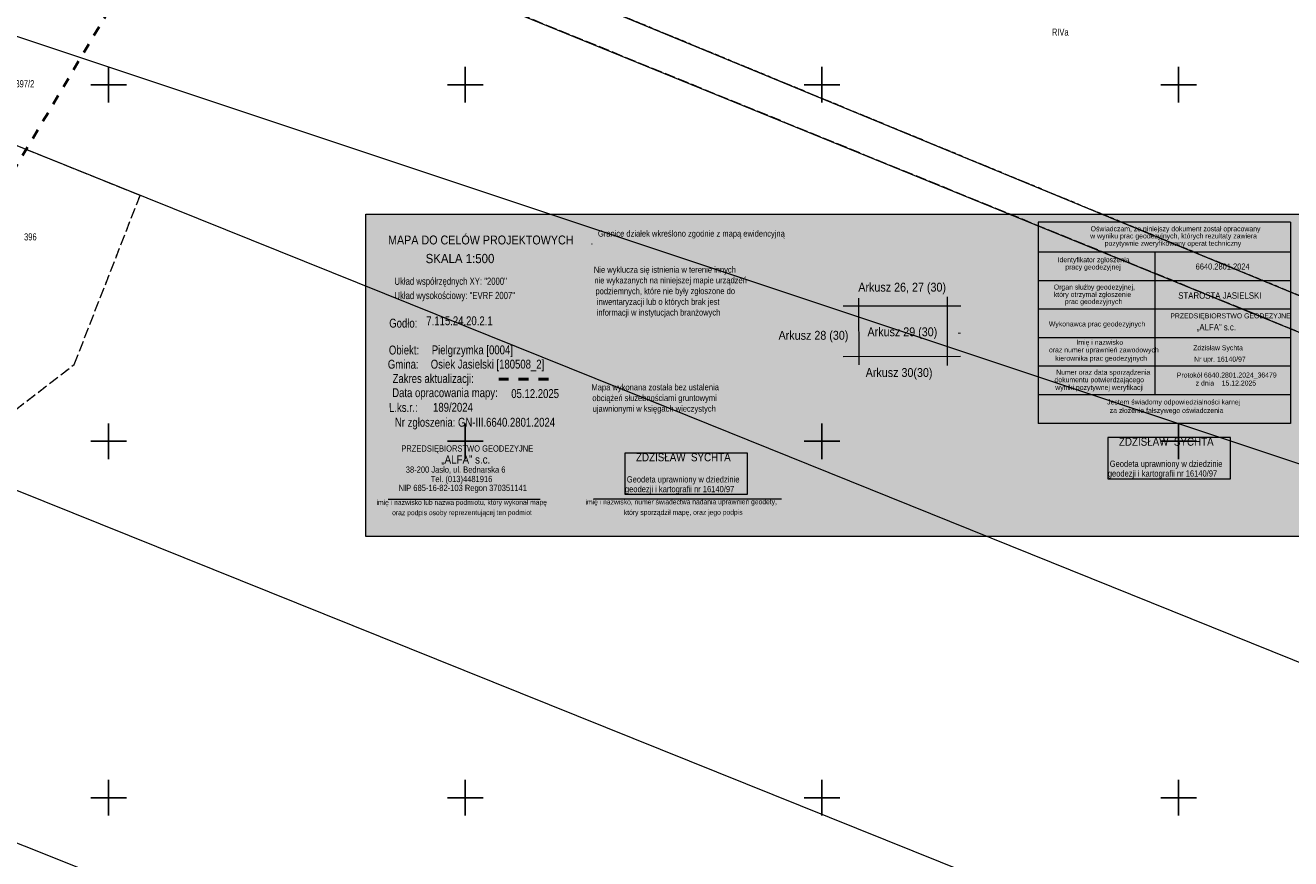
# Model space of a CAD drawing. Header units: metres. Extents: x 7523615 to 7533948, y 5492686 to 5502120.
# Tile 199 of 256: x 7531488 to 7531666, y 5496791 to 5496908. Entities that reach past the tile are written whole.
import ezdxf
from ezdxf.enums import TextEntityAlignment as Align

# ---------------------------------------------------------------- set-up
doc = ezdxf.new("R2010")
doc.units = ezdxf.units.M
for name, pattern in [('1.4_1.4', [2.8, 1.4, -1.4]), ('219-500', [0]), ('egkk-500', [2, 1.5, -0.5]), ('egug-500', [1, 0.5, -0.5])]:
    doc.linetypes.add(name, pattern=pattern)
doc.layers.get('0').update_dxf_attribs({"color": 2, "lineweight": 5})
doc.styles.get("Standard").update_dxf_attribs({"font": 'Working1250', "width": 0.75})

# ---------------------------------------------------------------- blocks, each defined once
blk = doc.blocks.new('203')
at = {"linetype": 'Continuous', "lineweight": 0}
h = blk.add_hatch(color=0, dxfattribs=at)
edge = h.paths.add_edge_path()
edge.add_arc((0, 0), 0.045, 0, 360)
blk = doc.blocks.new('RAMKA500K')
at = {"color": 0}
for p, q in [((0, 147.5), (0, 152.5)), ((50, 147.5), (50, 152.5)), ((300, 147.5), (300, 152.5)), ((350, 147.5), (350, 152.5)), ((400, 147.5), (400, 152.5)), ((0, 150), (2.5, 150)), ((47.5, 150), (52.5, 150)), ((297.5, 150), (302.5, 150)), ((347.5, 150), (352.5, 150)), ((397.5, 150), (400, 150)), ((0, 97.5), (0, 102.5)), ((50, 97.5), (50, 102.5)), ((300, 97.5), (300, 102.5)), ((350, 97.5), (350, 102.5)), ((400, 97.5), (400, 102.5)), ((0, 100), (2.5, 100)), ((47.5, 100), (52.5, 100)), ((297.5, 100), (302.5, 100)), ((347.5, 100), (352.5, 100)), ((397.5, 100), (400, 100)), ((0, 47.5), (0, 52.5)), ((50, 47.5), (50, 52.5)), ((300, 47.5), (300, 52.5)), ((350, 47.5), (350, 52.5)), ((400, 47.5), (400, 52.5)), ((0, 50), (2.5, 50)), ((47.5, 50), (52.5, 50)), ((297.5, 50), (302.5, 50)), ((347.5, 50), (352.5, 50)), ((397.5, 50), (400, 50))]:
    blk.add_line(p, q, dxfattribs=at)

msp = doc.modelspace()

# ---------------------------------------------------------------- hatches: boundary and pattern name
at = {"layer": 'Pieczątka na wyrysie', "linetype": 'CONTINUOUS', "lineweight": 13}
for points in [[(7531536.07, 5496836.63), (7531536.07, 5496881.83), (7531667.78, 5496881.83), (7531667.74, 5496836.63)], [(7531640.08, 5496844.75), (7531657.26, 5496844.75), (7531657.26, 5496850.51), (7531640.08, 5496850.51)], [(7531572.38, 5496842.57), (7531589.56, 5496842.57), (7531589.56, 5496848.32), (7531572.38, 5496848.32)]]:
    msp.add_hatch(color=0, dxfattribs=at).paths.add_polyline_path(points)

# ---------------------------------------------------------------- linework, layer by layer
at = {"layer": '217-kontur klasyfikacyjny', "color": 7, "linetype": 'egkk-500', "lineweight": 18, "flags": 128}
for points in [[(7531786.8, 5496816.38), (7531519.68, 5496925.38)], [(7531557.44, 5496915.68), (7531788.81, 5496820.08)], [(7531504.43, 5496884.49), (7531475.6, 5496896.09)], [(7531495.2, 5496860.78), (7531504.43, 5496884.49)], [(7531475.88, 5496845.86), (7531495.2, 5496860.78)]]:
    msp.add_lwpolyline(points, dxfattribs=at)
at = {"layer": '218-kontur użytku gruntowego', "color": 7, "linetype": 'egug-500', "lineweight": 18, "flags": 128}
for points in [[(7531519.68, 5496925.38), (7531786.8, 5496816.38)], [(7531788.81, 5496820.08), (7531557.44, 5496915.68)], [(7531504.43, 5496884.49), (7531475.6, 5496896.09)], [(7531495.2, 5496860.78), (7531504.43, 5496884.49)], [(7531475.88, 5496845.86), (7531495.2, 5496860.78)]]:
    msp.add_lwpolyline(points, dxfattribs=at)
at = {"layer": '219-działka ewidencyjna', "color": 3, "linetype": '219-500', "lineweight": 18, "flags": 128}
for points in [[(7531519.68, 5496925.38), (7531786.8, 5496816.38)], [(7531557.44, 5496915.68), (7531788.81, 5496820.08)], [(7531782.35, 5496808.32), (7531480.65, 5496908.91)], [(7531475.6, 5496896.09), (7531575.61, 5496855.86)], [(7531575.61, 5496855.86), (7531691.34, 5496809.15)], [(7531746.32, 5496738.75), (7531459.56, 5496854.18)], [(7531448.79, 5496808.97), (7531724.45, 5496698.93)]]:
    msp.add_lwpolyline(points, dxfattribs=at)
at = {"layer": 'Pieczątka na wyrysie', "color": 7, "linetype": 'CONTINUOUS', "lineweight": 13, "flags": 128}
msp.add_lwpolyline([(7531536.07, 5496836.63), (7531536.07, 5496881.83), (7531667.78, 5496881.83), (7531667.74, 5496836.63)], close=True, dxfattribs=at)
at = {"layer": 'Pieczątka na wyrysie', "color": 1, "linetype": 'CONTINUOUS', "lineweight": 13, "flags": 128}
for points in [[(7531630.33, 5496880.75), (7531630.33, 5496852.51)], [(7531665.71, 5496880.75), (7531630.33, 5496880.75)], [(7531665.7, 5496880.75), (7531665.7, 5496852.51)], [(7531665.7, 5496876.51), (7531630.33, 5496876.51)], [(7531646.72, 5496856.51), (7531646.72, 5496876.51)], [(7531665.7, 5496872.51), (7531630.33, 5496872.51)], [(7531665.7, 5496868.51), (7531630.33, 5496868.51)], [(7531665.7, 5496864.51), (7531630.33, 5496864.51)], [(7531665.7, 5496860.51), (7531630.33, 5496860.51)], [(7531665.7, 5496856.51), (7531630.33, 5496856.51)], [(7531665.7, 5496852.51), (7531630.33, 5496852.51)]]:
    msp.add_lwpolyline(points, dxfattribs=at)
at = {"layer": 'Pieczątka na wyrysie', "color": 7, "linetype": 'CONTINUOUS', "lineweight": 13, "flags": 128}
for points in [[(7531605.15, 5496870.07), (7531605.16, 5496860.7)], [(7531617.54, 5496870.27), (7531617.55, 5496860.62)], [(7531619.49, 5496868.96), (7531603, 5496868.97)], [(7531619.45, 5496861.88), (7531602.96, 5496861.86)], [(7531539.19, 5496841.87), (7531560.5, 5496841.89)], [(7531568, 5496841.91), (7531594.35, 5496841.94)]]:
    msp.add_lwpolyline(points, dxfattribs=at)
at = {"layer": 'Pieczątka na wyrysie', "color": 5, "linetype": '1.4_1.4', "lineweight": 50, "flags": 128}
msp.add_lwpolyline([(7531554.69, 5496858.71), (7531563.05, 5496858.72)], dxfattribs=at)
at = {"layer": 'Pieczątka na wyrysie', "color": 0, "linetype": 'CONTINUOUS', "lineweight": 13, "flags": 128}
for points in [[(7531640.08, 5496844.75), (7531657.26, 5496844.75), (7531657.26, 5496850.51), (7531640.08, 5496850.51)], [(7531572.38, 5496842.57), (7531589.56, 5496842.57), (7531589.56, 5496848.32), (7531572.38, 5496848.32)]]:
    msp.add_lwpolyline(points, close=True, dxfattribs=at)
at = {"layer": 'Zakres', "color": 5, "linetype": '1.4_1.4', "lineweight": 50, "flags": 128}
msp.add_lwpolyline([(7531743.27, 5499246.67), (7531674.19, 5499075.04), (7531617.16, 5499130.01), (7531497.22, 5499019.6), (7531360.69, 5498909.88), (7531137.38, 5498723.26), (7530837.96, 5498471.05), (7530827.29, 5498468.56), (7530555.83, 5498209.93), (7530490.21, 5498246.48), (7530415.42, 5498175.93), (7530370.97, 5498140.65), (7530313.12, 5498105.37), (7530175.54, 5498113.13), (7530201.64, 5498273.29), (7530135.32, 5498299.4), (7530095.81, 5498250.01), (7529934.94, 5498278.94), (7529886.55, 5498254.6), (7529886.96, 5498227.43), (7529861.56, 5498166.05), (7529795.24, 5498157.58), (7529752.2, 5498064.45), (7529512.79, 5498134.24), (7529497.7, 5498245.62), (7529418.48, 5498260.59), (7529163.77, 5498290.23), (7529123.55, 5498137.12), (7529361.33, 5498088.44), (7529468.57, 5498017.18), (7529499.62, 5497998.73), (7529568.05, 5497998.13), (7529612.5, 5497967.79), (7529759.26, 5497962.85), (7529731.04, 5497742.01), (7529837.62, 5497773.43), (7529926.26, 5498000.98), (7530249.5, 5497965.97), (7530399.55, 5498036.46), (7530504.33, 5498041.17), (7530550.19, 5498000.25), (7530485.28, 5497939.57), (7530567.12, 5497896.53), (7530578.58, 5497865.95), (7530414.96, 5497723.67), (7530456.35, 5497670.63), (7530620.04, 5497828.68), (7530672.25, 5497834.44), (7530708.23, 5497874.66), (7530802.89, 5497949.74), (7531291.02, 5497844.85), (7531633.86, 5497783.35), (7531723.76, 5497752.95), (7531716.74, 5497689.82), (7531638.86, 5497701.8), (7531607.99, 5497651.88), (7531593.17, 5497646.23), (7531554.37, 5497551.69), (7531542.2, 5497533.11), (7531433.37, 5497444.09), (7531365.28, 5497382.71), (7531307.01, 5497340.61), (7531265.62, 5497313.74), (7531154.14, 5497225.54), (7531069.47, 5497140.17), (7531095.58, 5497066.79), (7531227.52, 5497061.86), (7531269.85, 5497013.88), (7531267.74, 5496900.28), (7531245.86, 5496824.79), (7531285.37, 5496797.98), (7531257.86, 5496726.01), (7531235.28, 5496726.72), (7531225.4, 5496699.91), (7531197.11, 5496699.88), (7531185.19, 5496624.41), (7531253.8, 5496571.67), (7531243.22, 5496477.48), (7531256.45, 5496456.49), (7531351.7, 5496436.03), (7531399.67, 5496549.62), (7531437.77, 5496640.64), (7531396.85, 5496663.92), (7531455.59, 5496799.21), (7531464.06, 5496818.26), (7531468.64, 5496848.96), (7531480.28, 5496877.18), (7531555.07, 5497002.95), (7531557.66, 5497022.17), (7531504.63, 5497031.87), (7531386.27, 5497072.44), (7531447.65, 5497179.68), (7531472.88, 5497186.56), (7531542.73, 5497165.75), (7531534.96, 5497117.77), (7531587.88, 5497105.78), (7531625.63, 5497206.32), (7531717.2, 5497165.38), (7531739.28, 5497219.08), (7531634.8, 5497264.88), (7531650.32, 5497306.51), (7531689.66, 5497342.67), (7531724.67, 5497377.51), (7531750.16, 5497383.41), (7531790.73, 5497415.16), (7531807.49, 5497435.8), (7531857.05, 5497525.94), (7531880.16, 5497531.76), (7531912.79, 5497579.21), (7531951.42, 5497582.56), (7531983.17, 5497634.77), (7532010.16, 5497686.45), (7532022.45, 5497715.67), (7532045.96, 5497826.68), (7532028.32, 5497890.18), (7532058.84, 5497978.73), (7532130.81, 5498096.73), (7532169.26, 5498228.67), (7532173.67, 5498272.59), (7532173.45, 5498329.02), (7532174.2, 5498362.37), (7532178.84, 5498457.8), (7532136.75, 5498585.56), (7532124.81, 5498799.34), (7532152.62, 5498813.57), (7532125.69, 5499032.47), (7532124.99, 5499095.27), (7532200.95, 5499066.75), (7532264.33, 5499123.02), (7532116.22, 5499183.81), (7531993.34, 5499227.79), (7531913.61, 5499254.72), (7531816.6, 5499290.94), (7531739.75, 5499297.76), (7531571.83, 5499328.1), (7531549.25, 5499297.76), (7531536.55, 5499281.53), (7531425.08, 5499226.5), (7531439.19, 5499201.8), (7531552.78, 5499254.72), (7531607.81, 5499273.77), (7531677.13, 5499271.21)], close=True, dxfattribs=at)

# ---------------------------------------------------------------- block references
at = {"layer": '203-punkt graniczny', "color": 3, "linetype": 'CONTINUOUS', "lineweight": 18}
msp.add_blockref('203', (7531575.61, 5496855.86), dxfattribs=at)
at = {"layer": 'Wstawianie ramki sekcyjnej z opisem', "color": 7, "linetype": 'CONTINUOUS', "lineweight": 13}
for p in [(7531200, 5496750), (7531600, 5496750)]:
    msp.add_blockref('RAMKA500K', p, dxfattribs=at)

# ---------------------------------------------------------------- texts
at = {"layer": '209-oznaczenie konturu klasyfikacyjnego', "color": 7, "linetype": 'CONTINUOUS', "lineweight": 18, "width": 0.79}
msp.add_text('RIVa', height=1, dxfattribs=at).set_placement((7531632.24, 5496907.89), align=Align.TOP_LEFT)
at = {"layer": '211-numer działki ewidencyjnej', "color": 3, "linetype": 'CONTINUOUS', "lineweight": 18, "width": 0.79}
for s, p in [('397/2', (7531486.95, 5496899.64)), ('396', (7531488.16, 5496878.17))]:
    msp.add_text(s, height=1, dxfattribs=at).set_placement(p)
at = {"layer": 'Pieczątka na wyrysie', "color": 1, "linetype": 'CONTINUOUS', "lineweight": 13, "width": 0.903}
for s, p in [('Oświadczam, że niniejszy dokument został opracowany', (7531637.67, 5496879.45)), ('w wyniku prac geodezyjnych, których rezultaty zawiera', (7531637.61, 5496878.45)), ('pozytywnie zweryfikowany operat techniczny', (7531639.64, 5496877.41)), ('Identyfikator zgłoszenia ', (7531633.04, 5496875.11)), ('pracy geodezyjnej', (7531634.12, 5496874.09)), ('Organ służby geodezyjnej,', (7531632.51, 5496871.28)), ('który otrzymał zgłoszenie', (7531632.51, 5496870.24)), ('prac geodezyjnych', (7531634.06, 5496869.25)), ('Wykonawca prac geodezyjnych', (7531631.81, 5496866.1)), ('Imię i nazwisko', (7531635.68, 5496863.53)), ('oraz numer uprawnień zawodowych', (7531631.83, 5496862.47)), ('kierownika prac geodezyjnych', (7531632.71, 5496861.29)), ('dokumentu potwierdzającego', (7531632.6, 5496858.28)), ('Numer oraz data sporządzenia', (7531632.84, 5496859.33)), ('wyniki pozytywnej weryfikacji', (7531632.71, 5496857.2)), ('Jestem świadomy odpowiedzialności karnej', (7531639.99, 5496855.16)), ('za złożenie fałszywego oświadczenia', (7531640.35, 5496853.97))]:
    msp.add_text(s, height=0.7, dxfattribs=at).set_placement(p)
at = {"layer": 'Pieczątka na wyrysie', "color": 7, "linetype": 'CONTINUOUS', "lineweight": 25}
for s, height, width, p in [('MAPA DO CELÓW PROJEKTOWYCH', 1.25, 0.9, (7531552.18, 5496878.23)), ('SKALA 1:500', 1.3, 0.923, (7531549.27, 5496875.63)), ('Arkusz 29 (30)', 1.25, 0.9, (7531611.28, 5496865.35))]:
    msp.add_text(s, height=height, dxfattribs=dict(at, width=width)).set_placement(p, align=Align.MIDDLE_CENTER)
at = {"layer": 'Pieczątka na wyrysie', "color": 7, "linetype": 'CONTINUOUS', "lineweight": 13, "width": 0.903}
for s, p in [('Granice działek wkreślono zgodnie z mapą ewidencyjną', (7531581.7, 5496878.7)), ('-', (7531567.75, 5496877.33))]:
    msp.add_text(s, height=0.875, dxfattribs=at).set_placement(p, align=Align.CENTER)
at = {"layer": 'Pieczątka na wyrysie', "color": 7, "linetype": 'CONTINUOUS', "lineweight": 25, "width": 0.903}
for s, height, p in [('6640.2801.2024', 0.84, (7531652.39, 5496874.09)), ('STAROSTA JASIELSKI', 0.91, (7531649.95, 5496869.99)), ('„ALFA” s.c.', 0.91, (7531652.55, 5496865.55))]:
    msp.add_text(s, height=height, dxfattribs=at).set_placement(p)
at = {"layer": 'Pieczątka na wyrysie', "color": 7, "linetype": 'CONTINUOUS', "lineweight": 18}
for s, height, width, p in [('Układ współrzędnych XY: "2000"', 1.015, 0.798, (7531547.96, 5496871.94)), ('Układ wysokościowy: "EVRF 2007"', 1.015, 0.798, (7531548.53, 5496869.94)), ('Godło:', 1.25, 0.8, (7531541.32, 5496865.94)), ('Obiekt:', 1.25, 0.8, (7531541.42, 5496862.17)), ('Pielgrzymka [0004]', 1.25, 0.8, (7531551, 5496862.19)), ('Gmina:', 1.25, 0.8, (7531541.31, 5496860.18)), ('Osiek Jasielski [180508_2]', 1.25, 0.8, (7531553.12, 5496860.19)), ('Zakres aktualizacji:', 1.25, 0.8, (7531545.51, 5496858.18)), ('Data opracowania mapy:', 1.25, 0.8, (7531547.16, 5496856.19)), ('05.12.2025', 1.25, 0.8, (7531559.8, 5496856.06)), ('189/2024', 1.25, 0.8, (7531548.28, 5496854.14)), ('Nr zgłoszenia: GN-III.6640.2801.2024', 1.25, 0.8, (7531551.37, 5496852.04))]:
    msp.add_text(s, height=height, dxfattribs=dict(at, width=width)).set_placement(p, align=Align.CENTER)
at = {"layer": 'Pieczątka na wyrysie', "color": 7, "linetype": 'CONTINUOUS', "lineweight": 13, "width": 0.903}
for s, rotation, p in [('Nie wyklucza się istnienia w terenie innych', 0.053, (7531577.99, 5496873.63)), ('nie wykazanych na niniejszej mapie urządzeń', 0.053, (7531578.79, 5496872.14)), ('podziemnych, które nie były zgłoszone do', 0.053, (7531578.04, 5496870.63)), ('inwentaryzacji lub o których brak jest', 0.053, (7531577.05, 5496869.13)), ('informacji w instytucjach branżowych', 0.053, (7531577.1, 5496867.63)), ('Mapa wykonana została bez ustalenia', 0.054, (7531576.63, 5496857.14)), ('obciążeń służebnościami gruntowymi ', 0.054, (7531576.69, 5496855.64)), ('ujawnionymi w księgach wieczystych', 0.054, (7531576.5, 5496854.14))]:
    msp.add_text(s, height=0.875, rotation=rotation, dxfattribs=at).set_placement(p, align=Align.CENTER)
at = {"layer": 'Pieczątka na wyrysie', "color": 7, "linetype": 'CONTINUOUS', "lineweight": 18, "width": 0.9}
for s, p in [('Arkusz 26, 27 (30)', (7531611.25, 5496871.61)), ('Arkusz 30(30)', (7531610.82, 5496859.64))]:
    msp.add_text(s, height=1.25, dxfattribs=at).set_placement(p, align=Align.MIDDLE_CENTER)
at = {"layer": 'Pieczątka na wyrysie', "color": 7, "linetype": 'CONTINUOUS', "lineweight": 13}
for s, height, width, p in [('PRZEDSIĘBIORSTWO GEODEZYJNE', 0.7, 0.903, (7531648.84, 5496867.24)), ('7.115.24.20.2.1', 1.25, 0.8, (7531544.55, 5496866.27)), ('Zdzisław Sychta', 0.7, 0.903, (7531652.05, 5496862.76)), ('Nr upr. 16140/97', 0.7, 0.903, (7531652.17, 5496861.17)), ('Protokół 6640.2801.2024_36479', 0.7, 0.903, (7531649.75, 5496858.94)), ('z dnia    15.12.2025 ', 0.7, 0.903, (7531652.4, 5496857.81))]:
    msp.add_text(s, height=height, dxfattribs=dict(at, width=width)).set_placement(p)
at = {"layer": 'Pieczątka na wyrysie', "color": 7, "linetype": 'CONTINUOUS', "lineweight": 18, "width": 0.9}
msp.add_text('Arkusz 28 (30)', height=1.25, dxfattribs=at).set_placement((7531603.71, 5496864.86), align=Align.MIDDLE_RIGHT)
msp.add_text('-', height=1.25, dxfattribs=at).set_placement((7531619, 5496865.31), align=Align.MIDDLE_LEFT)
at = {"layer": 'Pieczątka na wyrysie', "color": 7, "linetype": 'CONTINUOUS', "lineweight": 18, "width": 0.8}
msp.add_text('L.ks.r.:', height=1.25, rotation=0.056, dxfattribs=at).set_placement((7531541.33, 5496854.12), align=Align.CENTER)
at = {"layer": 'Pieczątka na wyrysie', "color": 172, "linetype": 'CONTINUOUS', "lineweight": 25, "width": 0.903}
for s, p in [('ZDZISŁAW  SYCHTA', (7531641.64, 5496849.37)), ('ZDZISŁAW  SYCHTA', (7531573.94, 5496847.19)), ('„ALFA” s.c.', (7531546.65, 5496846.87))]:
    msp.add_text(s, height=1.137, dxfattribs=at).set_placement(p)
at = {"layer": 'Pieczątka na wyrysie', "color": 172, "linetype": 'CONTINUOUS', "lineweight": 13, "width": 0.903}
for s, p in [('PRZEDSIĘBIORSTWO GEODEZYJNE', (7531541.04, 5496848.55)), ('38-200 Jasło, ul. Bednarska 6', (7531541.67, 5496845.59)), ('Geodeta uprawniony w dziedzinie', (7531640.35, 5496846.41)), ('Tel. (013)4481916', (7531545.17, 5496844.27)), ('Geodeta uprawniony w dziedzinie', (7531572.65, 5496844.22)), ('geodezji i kartografii nr 16140/97', (7531640.08, 5496845.05)), ('NIP 685-16-82-103 Regon 370351141', (7531540.67, 5496843.02)), ('geodezji i kartografii nr 16140/97', (7531572.39, 5496842.86))]:
    msp.add_text(s, height=0.875, dxfattribs=at).set_placement(p)
at = {"layer": 'Pieczątka na wyrysie', "color": 7, "linetype": 'CONTINUOUS', "lineweight": 18, "width": 0.796}
for s, rotation, p in [('imię i nazwisko lub nazwa podmiotu, który wykonał mapę', 0.076, (7531549.51, 5496841.79)), ('imię i nazwisko, numer świadectwa nadania uprawnień geodety,', 0.079, (7531580.28, 5496841.86)), ('oraz podpis osoby reprezentującej ten podmiot', 0.057, (7531549.55, 5496840.35)), ('który sporządził mapę, oraz jego podpis', 0.079, (7531580.56, 5496840.39))]:
    msp.add_text(s, height=0.71, rotation=rotation, dxfattribs=at).set_placement(p, align=Align.TOP_CENTER)

doc.saveas('drawing.dxf')
